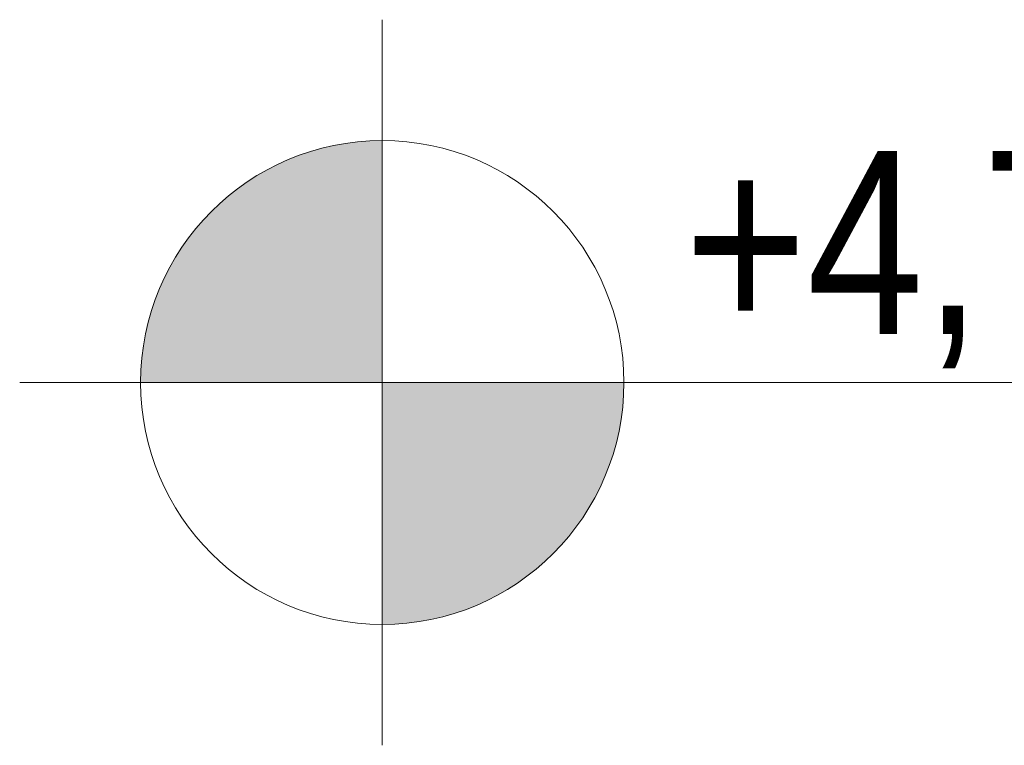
# Model space of a CAD drawing. Extents: x -6068 to 35118, y -17738 to 67348.
# Tile 210 of 243: x 418 to 500, y 23036 to 23096. Entities that reach past the tile are written whole.
import ezdxf

# ---------------------------------------------------------------- set-up
doc = ezdxf.new("R2010")
doc.units = 0
doc.header["$LTSCALE"] = 15
doc.linetypes.add('Continua', pattern=[0])
doc.linetypes.add('Cui_CONTINU', pattern=[0])
doc.layers.add('EDL-Mesures et Cotes', color=7, linetype='Continua', lineweight=0, true_color=0xc0c0c0)
doc.layers.add('PIS-fond de plan', color=7, linetype='Cui_CONTINU')
doc.styles.add('Arial Narrow', font='ARIALN.TTF')

# ---------------------------------------------------------------- blocks, each defined once
blk = doc.blocks.new('EDP_Niveau 1_2025 09 17')
at = {"layer": 'EDL-Mesures et Cotes', "true_color": 0x000000}
for points in [[(448.148, -913.849), (447.519, -913.859), (446.892, -913.888), (446.265, -913.938), (445.641, -914.007), (445.019, -914.095), (444.4, -914.203), (443.785, -914.331), (443.174, -914.477), (442.568, -914.643), (441.967, -914.828), (441.373, -915.031), (440.785, -915.253), (440.205, -915.494), (439.632, -915.752), (439.068, -916.029), (438.513, -916.323), (437.967, -916.634), (437.431, -916.962), (436.906, -917.307), (436.392, -917.669), (435.89, -918.046), (435.399, -918.439), (434.921, -918.847), (434.457, -919.27), (434.006, -919.707), (433.568, -920.158), (433.146, -920.623), (432.737, -921.1), (432.345, -921.591), (431.967, -922.093), (431.606, -922.607), (431.261, -923.132), (430.933, -923.668), (430.622, -924.214), (430.328, -924.769), (430.051, -925.333), (429.793, -925.906), (429.552, -926.486), (429.33, -927.074), (429.127, -927.669), (428.942, -928.269), (428.776, -928.875), (428.629, -929.486), (428.502, -930.101), (428.394, -930.72), (428.305, -931.342), (428.236, -931.967), (428.187, -932.593), (428.158, -933.221), (428.148, -933.849), (448.148, -933.849)], [(448.148, -953.849), (448.776, -953.839), (449.404, -953.809), (450.03, -953.76), (450.654, -953.691), (451.276, -953.603), (451.895, -953.495), (452.511, -953.367), (453.121, -953.221), (453.728, -953.055), (454.328, -952.87), (454.922, -952.667), (455.51, -952.444), (456.091, -952.204), (456.663, -951.945), (457.228, -951.669), (457.783, -951.375), (458.329, -951.064), (458.864, -950.735), (459.389, -950.391), (459.903, -950.029), (460.406, -949.652), (460.896, -949.259), (461.374, -948.851), (461.839, -948.428), (462.29, -947.991), (462.727, -947.54), (463.15, -947.075), (463.558, -946.597), (463.951, -946.107), (464.328, -945.605), (464.689, -945.091), (465.034, -944.565), (465.363, -944.03), (465.674, -943.484), (465.968, -942.929), (466.244, -942.365), (466.503, -941.792), (466.743, -941.211), (466.965, -940.624), (467.169, -940.029), (467.354, -939.429), (467.519, -938.823), (467.666, -938.212), (467.793, -937.597), (467.902, -936.978), (467.99, -936.356), (468.059, -935.731), (468.108, -935.105), (468.138, -934.477), (468.148, -933.849), (448.148, -933.849)]]:
    blk.add_hatch(color=18, dxfattribs=at).paths.add_polyline_path(points)
at = {"layer": 'EDL-Mesures et Cotes', "color": 18, "linetype": 'Continua', "lineweight": 13, "ltscale": 0.1, "true_color": 0x000000}
for p, q in [((448.148, -903.849), (448.148, -963.849)), ((478.148, -933.849), (418.148, -933.849)), ((473.148, -933.849), (517.072, -933.849))]:
    blk.add_line(p, q, dxfattribs=at)
blk.add_circle((448.148, -933.849), 20, dxfattribs=at)
at = {"layer": 'EDL-Mesures et Cotes', "color": 18, "true_color": 0x000000, "style": 'Arial Narrow'}
blk.add_text('+4,78', height=15.1534, dxfattribs=at).set_placement((473.148, -929.849))

msp = doc.modelspace()

# ---------------------------------------------------------------- block references
at = {"layer": 'PIS-fond de plan'}
msp.add_blockref('EDP_Niveau 1_2025 09 17', (0.002, 24000), dxfattribs=at)

doc.saveas('drawing.dxf')
